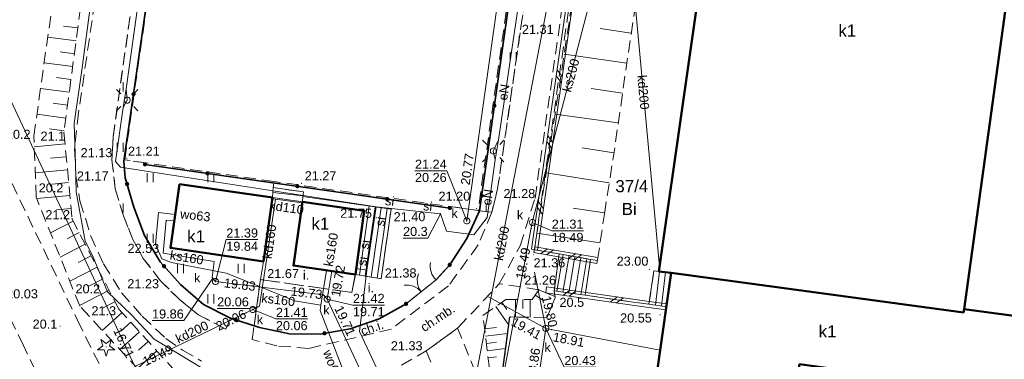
# Model space of a CAD drawing. Extents: x 7395144 to 7395446, y 6007497 to 6007827.
# Tile 37 of 62: x 7395244 to 7395326, y 6007660 to 6007688. Entities that reach past the tile are written whole.
import ezdxf
from ezdxf.enums import TextEntityAlignment as Align

# ---------------------------------------------------------------- set-up
doc = ezdxf.new("R2010")
doc.units = 0
doc.header["$PDSIZE"] = 0.75
for name, pattern in [('PRZER1-1', [2, 1, -1]), ('PRZER2-1', [3, 2, -1]), ('PRZER3-1', [4, 3, -1])]:
    doc.linetypes.add(name, pattern=pattern)
doc.layers.get('0').update_dxf_attribs({"linetype": 'CONTINUOUS', "lineweight": 13})
for name, color, linetype, lineweight in [('GESBZO', 7, 'CONTINUOUS', 50), ('GESBZO_O', 7, 'CONTINUOUS', 50), ('GESDZI_O', 7, 'CONTINUOUS', 18), ('GESSCH', 7, 'CONTINUOUS', 18), ('GSLDSO', 7, 'CONTINUOUS', 18), ('GSLKBR', 7, 'CONTINUOUS', 18), ('GSLKFU', 7, 'CONTINUOUS', 18), ('GSLKOG', 7, 'CONTINUOUS', 35), ('GSLKRW', 7, 'CONTINUOUS', 25), ('GSPWPN', 7, 'CONTINUOUS', 13), ('GSPWPN_O', 7, 'CONTINUOUS', 13), ('GSPWPS', 7, 'CONTINUOUS', 13), ('GSPWPS_O', 7, 'CONTINUOUS', 13), ('GSSKOA', 7, 'PRZER3-1', 18), ('GSSKOD', 7, 'PRZER2-1', 18), ('GSSKOD_O', 7, 'PRZER2-1', 18), ('GSSOTW', 7, 'PRZER3-1', 18), ('GSSOTW_O', 7, 'PRZER3-1', 18), ('GSSSCK', 7, 'CONTINUOUS', 18), ('GSSSIN', 7, 'PRZER2-1', 18), ('GSSSPS', 7, 'PRZER2-1', 18), ('GSSUTR', 7, 'PRZER2-1', 18), ('GSSZSN', 7, 'PRZER2-1', 18), ('GULSPR', 7, 'CONTINUOUS', 18), ('GULSPR_O', 7, 'CONTINUOUS', 18), ('GUPELA', 7, 'CONTINUOUS', 18), ('GUPPRZ', 7, 'CONTINUOUS', 18), ('GUPPRZ_O', 7, 'CONTINUOUS', 18)]:
    doc.layers.add(name, color=color, linetype=linetype, lineweight=lineweight)
for name, color, linetype, lineweight, true_color in [('GESUZY_O', 7, 'PRZER1-1', 18, 0x008000), ('GSPRDI', 7, 'CONTINUOUS', 18, 0x008000), ('GULEPR', 1, 'CONTINUOUS', 18, 0xff0000), ('GULEPR_O', 1, 'CONTINUOUS', 18, 0xff0000), ('GULKPR', 7, 'CONTINUOUS', 18, 0x803300), ('GULKPR_O', 7, 'CONTINUOUS', 18, 0x803300), ('GULWPR', 5, 'CONTINUOUS', 18, 0x0000ff), ('GULWPR_O', 5, 'CONTINUOUS', 18, 0x0000ff), ('GUPKSD', 7, 'CONTINUOUS', 18, 0x803300), ('GUPKSD_O', 7, 'CONTINUOUS', 18, 0x803300)]:
    doc.layers.add(name, color=color, linetype=linetype, lineweight=lineweight, true_color=true_color)
doc.styles.add('GEO-INFO', font='arial.ttf')
pattern_1 = [(90, (7390000, 6000000), (-2.5, 2.5), [0.75, -4.25]), (90, (7390000.5, 6000000), (-2.5, 2.5), [0.75, -4.25])]

# ---------------------------------------------------------------- blocks, each defined once
blk = doc.blocks.new('KOLO')
blk.add_hatch(color=0).paths.add_polyline_path([(-0.5, 0), (-0.482963, -0.12941), (-0.433013, -0.25), (-0.353553, -0.353553), (-0.25, -0.433013), (-0.12941, -0.482963), (0, -0.5), (0.12941, -0.482963), (0.25, -0.433013), (0.353553, -0.353553), (0.433013, -0.25), (0.482963, -0.12941), (0.5, 0), (0.482963, 0.12941), (0.433013, 0.25), (0.353553, 0.353553), (0.25, 0.433013), (0.12941, 0.482963), (0, 0.5), (-0.12941, 0.482963), (-0.25, 0.433013), (-0.353553, 0.353553), (-0.433013, 0.25), (-0.482963, 0.12941)])
blk = doc.blocks.new('SPDIP')
blk.add_hatch(color=0).paths.add_polyline_path([(0, -0.09), (0.027812, -0.085595), (0.052901, -0.072812), (0.072812, -0.052901), (0.085595, -0.027812), (0.09, 0), (0.085595, 0.027812), (0.072812, 0.052901), (0.052901, 0.072812), (0.027812, 0.085595), (0, 0.09), (-0.027812, 0.085595), (-0.052901, 0.072812), (-0.072812, 0.052901), (-0.085595, 0.027812), (-0.09, 0), (-0.085595, -0.027812), (-0.072812, -0.052901), (-0.052901, -0.072812), (-0.027812, -0.085595)])
at = {"color": 0}
blk.add_lwpolyline([(0.544942, 0.177062), (1.426676, -0.463555), (0.336792, -0.463555), (0, -1.500096), (-0.336792, -0.463555), (-1.426676, -0.463555), (-0.544942, 0.177062), (-0.881734, 1.213603), (0, 0.572986), (0.881734, 1.213603)], close=True, dxfattribs=at)
blk = doc.blocks.new('SUEO')
blk.add_hatch(color=0).paths.add_polyline_path([(-0.002174, 0.089974), (0.023762, 0.086807), (0.042561, 0.0793), (0.060131, 0.066965), (0.076266, 0.047786), (0.086234, 0.025762), (0.089972, 0.002226), (0.088646, -0.015553), (0.081114, -0.038994), (0.066834, -0.060276), (0.049699, -0.075033), (0.027576, -0.085671), (0.004027, -0.08991), (-0.019639, -0.087831), (-0.040932, -0.080154), (-0.059082, -0.067892), (-0.073734, -0.051607), (-0.08374, -0.032979), (-0.089221, -0.011817), (-0.089063, 0.012951), (-0.082571, 0.035806), (-0.069528, 0.057148), (-0.048957, 0.075519), (-0.026898, 0.085887)])
at = {"color": 0}
for points in [[(-1.767767, 1.767767), (-1.06066, 1.06066)], [(1.767767, 1.767767), (1.06066, 1.06066)], [(-1.767767, -1.767767), (-1.06066, -1.06066)], [(1.767767, -1.767767), (1.06066, -1.06066)]]:
    blk.add_lwpolyline(points, dxfattribs=at)
blk = doc.blocks.new('POINT')
at = {"color": 0}
blk.add_point((0, 0), dxfattribs=at)
blk = doc.blocks.new('OKRAG_PELNY')
at = {"color": 0}
blk.add_lwpolyline([(0, 0.5), (0.12941, 0.482963), (0.25, 0.433013), (0.353553, 0.353553), (0.433013, 0.25), (0.482963, 0.12941), (0.5, 0), (0.482963, -0.12941), (0.433013, -0.25), (0.353553, -0.353553), (0.25, -0.433013), (0.12941, -0.482963), (0, -0.5), (-0.12941, -0.482963), (-0.25, -0.433013), (-0.353553, -0.353553), (-0.433013, -0.25), (-0.482963, -0.12941), (-0.5, 0), (-0.482963, 0.12941), (-0.433013, 0.25), (-0.353553, 0.353553), (-0.25, 0.433013), (-0.12941, 0.482963)], close=True, dxfattribs=at)
blk = doc.blocks.new('ODTN_1')
at = {"color": 0}
for points in [[(-1, -0.5), (0, 0.5)], [(0, -0.5), (1, 0.5)]]:
    blk.add_lwpolyline(points, dxfattribs=at)
blk = doc.blocks.new('PION_C')
at = {"color": 0}
blk.add_lwpolyline([(0, 0.5), (0, -0.5)], dxfattribs=at)
blk = doc.blocks.new('SLBRA')
at = {"color": 0}
for points in [[(1.732051, 1), (1.414214, 0.585786), (1, 0.267949), (0.517638, 0.068148), (0, 0)], [(0, 0), (0.517638, -0.068148), (1, -0.267949), (1.414214, -0.585786), (1.732051, -1)]]:
    blk.add_lwpolyline(points, dxfattribs=at)
blk = doc.blocks.new('KTOK04')
at = {"color": 0}
blk.add_lwpolyline([(0, 0), (-0.01711, -0.261052), (-0.068148, -0.517638), (-0.152241, -0.765367), (-0.267949, -1), (-0.413293, -1.217523), (-0.585786, -1.414214), (-0.782477, -1.586707), (-1, -1.732051)], dxfattribs=at)

msp = doc.modelspace()

# ---------------------------------------------------------------- hatches: boundary and pattern name
at = {"layer": 'GSSUTR', "linetype": 'Continuous', "lineweight": 18}
h = msp.add_hatch(dxfattribs=at)
h.set_pattern_fill('PTTU04', scale=0.5, style=0)
h.set_pattern_definition(pattern_1)
h.paths.add_polyline_path([(7395295.395, 6007759.483), (7395294.943, 6007761.592), (7395294.013, 6007763.758), (7395292.861, 6007765.696), (7395290.759, 6007768.209), (7395288.593, 6007769.944), (7395285.873, 6007771.44), (7395282.883, 6007772.42), (7395282.584, 6007772.457), (7395279.848, 6007772.771), (7395277.063, 6007772.588), (7395274.329, 6007771.901), (7395271.984, 6007770.801), (7395269.522, 6007769.077), (7395267.984, 6007767.551), (7395266.562, 6007765.778), (7395265.344, 6007763.904), (7395264.259, 6007761.19), (7395264.033, 6007760.021), (7395262.173, 6007747.475), (7395261.772, 6007744.973), (7395259.026, 6007725.967), (7395258.432, 6007721.823), (7395258.017, 6007719.443), (7395255.78, 6007703.933), (7395253.995, 6007691.653), (7395252.173, 6007678.714), (7395252.086, 6007676.826), (7395252.363, 6007674.457), (7395253.028, 6007672.215), (7395253.82, 6007670.278), (7395254.674, 6007668.717), (7395256.092, 6007666.874), (7395257.678, 6007665.322), (7395259.18, 6007664.09), (7395261.49, 6007662.88), (7395261.88, 6007663.79), (7395263.835, 6007663.155), (7395264.35, 6007666.97), (7395264.6, 6007668.47), (7395256.91, 6007669.58), (7395257.68, 6007674.85), (7395265.36, 6007673.74), (7395265.37, 6007674.19), (7395265.41, 6007674.56), (7395265.457, 6007674.955), (7395254.81, 6007676.48), (7395254.828, 6007676.605), (7395253.14, 6007676.85), (7395261.63, 6007736.28), (7395283.549, 6007733.182), (7395283.759, 6007734.587), (7395267.02, 6007737), (7395271.62, 6007768.89), (7395290.58, 6007766.12), (7395287.556, 6007745.821), (7395286.05, 6007734.09), (7395292.41, 6007733.25), (7395292.875, 6007736.502), (7395292.95, 6007737.01), (7395293.836, 6007743.044), (7395295.57, 6007755.126), (7395295.625, 6007756.826)], flags=0)
h = msp.add_hatch(dxfattribs=at)
h.set_pattern_fill('PTTU04', scale=0.5, style=0)
h.set_pattern_definition(pattern_1)
h.paths.add_polyline_path([(7395290.9, 6007732.19), (7395282.461, 6007672.654), (7395283.48, 6007672.52), (7395283.96, 6007674.47), (7395287.922, 6007701.924), (7395287.94, 6007702.05), (7395289.756, 6007714.757), (7395290.493, 6007719.653), (7395290.691, 6007721.215), (7395292.2, 6007731.99)], flags=0)

# ---------------------------------------------------------------- linework, layer by layer
at = {"layer": 'GESBZO', "color": 7, "linetype": 'Continuous', "lineweight": 50, "elevation": 10.18}
for points in [[(7395303.48, 6007710.93), (7395325.48, 6007707.72), (7395325.75, 6007709.18), (7395328.43, 6007708.79), (7395328.16, 6007707.33), (7395328.42, 6007707.3), (7395328.37, 6007706.92), (7395322.52, 6007664.53), (7395322.46, 6007664.25), (7395298.31, 6007667.51), (7395297.29, 6007667.64)], [(7395322.52, 6007664.53), (7395328.37, 6007706.92), (7395334.41, 6007706.04), (7395330.2, 6007676.46), (7395330.62, 6007676.39), (7395330.46, 6007675.21), (7395328.46, 6007663.73)], [(7395257.68, 6007674.85), (7395265.36, 6007673.74), (7395264.6, 6007668.47), (7395256.91, 6007669.58)], [(7395267.83, 6007673.39), (7395272.94, 6007672.65), (7395272.2, 6007667.38), (7395267.08, 6007668.12)], [(7395298.31, 6007667.51), (7395322.46, 6007664.25), (7395322.52, 6007664.53), (7395328.46, 6007663.73), (7395327.55, 6007657.41), (7395308.92, 6007659.98), (7395305.44, 6007635.49), (7395317.07, 6007633.89), (7395316.69, 6007631.2), (7395323.62, 6007630.19), (7395323.31, 6007626.93), (7395295.11, 6007631.22), (7395295.14, 6007631.45), (7395296.64, 6007631.23), (7395297.49, 6007637.12), (7395294, 6007637.36)]]:
    msp.add_lwpolyline(points, close=True, dxfattribs=at)
at = {"layer": 'GESSCH', "color": 7, "linetype": 'Continuous', "lineweight": 18, "elevation": 10.18}
for points in [[(7395272.262, 6007667.82), (7395272.878, 6007672.21), (7395272.94, 6007672.65), (7395267.83, 6007673.39), (7395267.86, 6007673.83), (7395275.16, 6007672.79), (7395274.33, 6007667.04), (7395273.86, 6007667.11), (7395272.2, 6007667.38)], [(7395298.31, 6007667.51), (7395297.29, 6007667.64), (7395296.88, 6007667.69), (7395296.462, 6007664.921), (7395297.91, 6007664.715)]]:
    msp.add_lwpolyline(points, close=True, dxfattribs=at)
at = {"layer": 'GESSCH', "color": 7, "linetype": 'Continuous', "lineweight": 18, "elevation": 10.18, "flags": 128}
for points in [[(7395273.333, 6007673.05), (7395272.53, 6007667.326)], [(7395273.828, 6007672.98), (7395273.023, 6007667.246)], [(7395274.323, 6007672.909), (7395273.517, 6007667.166)], [(7395274.818, 6007672.839), (7395274.011, 6007667.088)], [(7395297.347, 6007667.633), (7395296.996, 6007664.845)], [(7395297.843, 6007667.57), (7395297.491, 6007664.775)]]:
    msp.add_lwpolyline(points, dxfattribs=at)
at = {"layer": 'GSLDSO', "color": 7, "linetype": 'Continuous', "lineweight": 18, "elevation": 10.18}
for points in [[(7395293.176, 6007714.465), (7395286.754, 6007669.469)], [(7395293.67, 6007714.395), (7395287.249, 6007669.398)], [(7395292.254, 6007668.784), (7395287.044, 6007669.68)], [(7395292.169, 6007668.291), (7395286.959, 6007669.187)], [(7395288.001, 6007666.372), (7395296.497, 6007665.168), (7395297.946, 6007664.963)], [(7395287.93, 6007665.877), (7395296.427, 6007664.673), (7395297.875, 6007664.468)]]:
    msp.add_lwpolyline(points, dxfattribs=at)
at = {"layer": 'GSLKBR', "color": 7, "linetype": 'Continuous', "lineweight": 18, "elevation": 10.18}
msp.add_lwpolyline([(7395278.88, 6007666.95), (7395276.39, 6007664.96)], dxfattribs=at)
at = {"layer": 'GSLKFU', "color": 7, "linetype": 'Continuous', "lineweight": 18, "elevation": 10.18}
msp.add_lwpolyline([(7395280, 6007668.18), (7395278.88, 6007666.95)], dxfattribs=at)
at = {"layer": 'GSLKOG', "color": 7, "linetype": 'Continuous', "lineweight": 35, "elevation": 10.18}
for points in [[(7395266.76, 6007735.63), (7395261.63, 6007736.28), (7395253.07, 6007676.73), (7395253.19, 6007675.36), (7395253.88, 6007672.95), (7395254.78, 6007670.6), (7395256.07, 6007668.43), (7395257.75, 6007666.56), (7395259.65, 6007664.91), (7395261.88, 6007663.79), (7395264.28, 6007663.01), (7395266.75, 6007662.49), (7395269.28, 6007662.47), (7395271.76, 6007662.89), (7395274.16, 6007663.71), (7395276.39, 6007664.96)], [(7395280, 6007668.18), (7395281.41, 6007670.36), (7395282.461, 6007672.654), (7395290.54, 6007729.66), (7395290.9, 6007732.19)], [(7395254.81, 6007676.48), (7395280.01, 6007672.87)]]:
    msp.add_lwpolyline(points, dxfattribs=at)
at = {"layer": 'GSLKRW', "color": 7, "linetype": 'Continuous', "lineweight": 25, "elevation": 10.18}
msp.add_lwpolyline([(7395283.82, 6007655.16), (7395284.96, 6007663.88)], dxfattribs=at)
at = {"layer": 'GSSKOA', "color": 7, "linetype": 'PRZER3-1', "lineweight": 18, "ltscale": 0.5, "elevation": 10.18}
msp.add_lwpolyline([(7395278.93, 6007605.14), (7395281.94, 6007626.21), (7395284.52, 6007644.59), (7395283, 6007649.16), (7395283.82, 6007655.16), (7395284.96, 6007663.88), (7395288.03, 6007663.82), (7395288.73, 6007665.54), (7395288.685, 6007665.559), (7395288.637, 6007666.029), (7395291.188, 6007665.668), (7395296.462, 6007664.921), (7395297.91, 6007664.715), (7395295.448, 6007647.486), (7395288.56, 6007643.758), (7395287.725, 6007637.634), (7395286.723, 6007630.581), (7395285.57, 6007621.732), (7395284.943, 6007614.987)], dxfattribs=at)
at = {"layer": 'GSSKOD', "color": 7, "linetype": 'PRZER2-1', "lineweight": 18, "ltscale": 0.5, "elevation": 10.18}
for points in [[(7395276.007, 6007659.89), (7395278.06, 6007661.07), (7395280.65, 6007662.96), (7395280.71, 6007663.01), (7395284.1, 6007666.62), (7395285.82, 6007669.74), (7395287.05, 6007673.69), (7395290.84, 6007700.36), (7395294.384, 6007724.883), (7395294.64, 6007726.932), (7395298.55, 6007754.507)], [(7395258.77, 6007745.68), (7395255.68, 6007724.69), (7395255.46, 6007723.19), (7395255.055, 6007720.551), (7395250.871, 6007691.329), (7395249.323, 6007680.758), (7395249, 6007677.8), (7395249.1, 6007675.55), (7395249.442, 6007673.459), (7395250.323, 6007670.605), (7395251.373, 6007668.272), (7395252.881, 6007665.883), (7395254.594, 6007663.933), (7395256.55, 6007662.1), (7395257.92, 6007661.15), (7395259.486, 6007660.237)], [(7395295.82, 6007692.631), (7395294.694, 6007685.256), (7395293.64, 6007677.825), (7395292.814, 6007672.565), (7395292.212, 6007668.537), (7395291.647, 6007668.634), (7395291.188, 6007665.668), (7395296.462, 6007664.921), (7395296.88, 6007667.69), (7395297.29, 6007667.64), (7395303.48, 6007710.93)], [(7395287.922, 6007701.924), (7395283.96, 6007674.47), (7395283.48, 6007672.52), (7395282.36, 6007669.83), (7395279.91, 6007666.46), (7395275.18, 6007662.87), (7395268.35, 6007661.28), (7395265.71, 6007661.49), (7395263.68, 6007662.01), (7395263.835, 6007663.155), (7395261.88, 6007663.79), (7395261.49, 6007662.88), (7395259.18, 6007664.09), (7395257.678, 6007665.322), (7395256.092, 6007666.874), (7395254.674, 6007668.717), (7395253.82, 6007670.278), (7395253.028, 6007672.215), (7395252.363, 6007674.457), (7395252.086, 6007676.826), (7395252.173, 6007678.714), (7395253.995, 6007691.653)]]:
    msp.add_lwpolyline(points, dxfattribs=at)
for points in [[(7395300.148, 6007725.783), (7395299.807, 6007723.939), (7395295.665, 6007724.548), (7395294.982, 6007724.649), (7395294.123, 6007719.046), (7395294.658, 6007718.973), (7395295.239, 6007718.893), (7395294.52, 6007714.25), (7395293.423, 6007714.43), (7395287.002, 6007669.434), (7395289.054, 6007669.081), (7395288.637, 6007666.029), (7395288.685, 6007665.559), (7395287.36, 6007666.13), (7395284.1, 6007666.62), (7395285.82, 6007669.74), (7395287.05, 6007673.69), (7395290.84, 6007700.36), (7395294.384, 6007724.883), (7395294.64, 6007726.932)], [(7395283.48, 6007672.52), (7395282.36, 6007669.83), (7395279.91, 6007666.46), (7395275.18, 6007662.87), (7395268.35, 6007661.28), (7395265.71, 6007661.49), (7395263.68, 6007662.01), (7395263.835, 6007663.155), (7395264.28, 6007663.01), (7395266.75, 6007662.49), (7395269.28, 6007662.47), (7395271.76, 6007662.89), (7395274.16, 6007663.71), (7395276.39, 6007664.96), (7395278.88, 6007666.95), (7395280, 6007668.18), (7395281.41, 6007670.36), (7395282.461, 6007672.654)], [(7395283, 6007649.16), (7395283.82, 6007655.16), (7395280.65, 6007662.96), (7395278.06, 6007661.07)]]:
    msp.add_lwpolyline(points, close=True, dxfattribs=at)
at = {"layer": 'GSSOTW', "color": 7, "linetype": 'PRZER3-1', "lineweight": 18, "ltscale": 0.5, "elevation": 10.18}
for points in [[(7395282.461, 6007672.654), (7395281.41, 6007670.36), (7395280, 6007668.18), (7395278.88, 6007666.95), (7395276.39, 6007664.96), (7395274.16, 6007663.71), (7395271.76, 6007662.89), (7395269.28, 6007662.47), (7395266.75, 6007662.49), (7395264.28, 6007663.01), (7395263.835, 6007663.155), (7395264.35, 6007666.97), (7395271.9, 6007665.9), (7395272.2, 6007667.38), (7395273.86, 6007667.11), (7395274.33, 6007667.04), (7395275.16, 6007672.79), (7395267.86, 6007673.83), (7395267.91, 6007674.2), (7395265.41, 6007674.56), (7395265.457, 6007674.955), (7395280.01, 6007672.87), (7395280.028, 6007672.998), (7395282.34, 6007672.67)], [(7395264.35, 6007666.97), (7395264.6, 6007668.47), (7395265.36, 6007673.74), (7395267.83, 6007673.39), (7395267.08, 6007668.12), (7395272.2, 6007667.38), (7395271.9, 6007665.9)]]:
    msp.add_lwpolyline(points, close=True, dxfattribs=at)
at = {"layer": 'GSSSCK', "color": 7, "linetype": 'Continuous', "lineweight": 18, "elevation": 10.18}
for points in [[(7395265.36, 6007673.74), (7395265.37, 6007674.19), (7395265.41, 6007674.56), (7395267.91, 6007674.2), (7395267.86, 6007673.83), (7395267.83, 6007673.39)], [(7395291.647, 6007668.634), (7395291.188, 6007665.668), (7395288.637, 6007666.029), (7395289.054, 6007669.081)]]:
    msp.add_lwpolyline(points, close=True, dxfattribs=at)
at = {"layer": 'GSSSCK', "color": 7, "linetype": 'Continuous', "lineweight": 18, "elevation": 10.18, "flags": 128}
for points in [[(7395265.369, 6007674.155), (7395267.866, 6007673.877)], [(7395288.844, 6007666), (7395289.365, 6007669.027)], [(7395289.339, 6007665.93), (7395289.858, 6007668.942)], [(7395289.835, 6007665.86), (7395290.35, 6007668.858)], [(7395290.33, 6007665.789), (7395290.843, 6007668.773)], [(7395290.825, 6007665.719), (7395291.336, 6007668.688)]]:
    msp.add_lwpolyline(points, dxfattribs=at)
at = {"layer": 'GSSSIN', "color": 7, "linetype": 'PRZER2-1', "lineweight": 18, "ltscale": 0.5, "elevation": 10.1}
msp.add_lwpolyline([(7395246.403, 6007658.107), (7395244.763, 6007661.533), (7395230.595, 6007690.93), (7395221.933, 6007709.068), (7395213.748, 6007725.917), (7395218.256, 6007728.047), (7395226.583, 6007710.889), (7395235.422, 6007692.501), (7395249.237, 6007663.605), (7395252.457, 6007657.127)], close=True, dxfattribs=at)
at = {"layer": 'GSSSPS', "color": 7, "linetype": 'PRZER2-1', "lineweight": 18, "ltscale": 0.5, "elevation": 10.1}
msp.add_lwpolyline([(7395261.63, 6007736.28), (7395283.549, 6007733.182), (7395285.629, 6007732.888), (7395290.78, 6007732.16), (7395282.34, 6007672.67), (7395265.47, 6007675.06), (7395253.14, 6007676.85)], close=True, dxfattribs=at)
at = {"layer": 'GSSUTR', "color": 7, "linetype": 'PRZER2-1', "lineweight": 18, "ltscale": 0.5, "elevation": 10.1}
msp.add_lwpolyline([(7395253.995, 6007691.653), (7395252.173, 6007678.714), (7395252.086, 6007676.826), (7395252.363, 6007674.457), (7395253.028, 6007672.215), (7395253.82, 6007670.278), (7395254.674, 6007668.717), (7395256.092, 6007666.874), (7395257.678, 6007665.322), (7395259.18, 6007664.09), (7395261.49, 6007662.88), (7395261.88, 6007663.79), (7395263.835, 6007663.155), (7395264.35, 6007666.97), (7395264.6, 6007668.47), (7395256.91, 6007669.58), (7395257.68, 6007674.85), (7395265.36, 6007673.74), (7395265.37, 6007674.19), (7395265.41, 6007674.56), (7395265.457, 6007674.955), (7395254.81, 6007676.48), (7395254.828, 6007676.605), (7395253.14, 6007676.85), (7395261.63, 6007736.28)], dxfattribs=at)
msp.add_lwpolyline([(7395290.9, 6007732.19), (7395282.461, 6007672.654), (7395283.48, 6007672.52), (7395283.96, 6007674.47), (7395287.922, 6007701.924), (7395287.94, 6007702.05), (7395289.756, 6007714.757), (7395290.493, 6007719.653), (7395290.691, 6007721.215), (7395292.2, 6007731.99)], close=True, dxfattribs=at)
at = {"layer": 'GSSZSN', "color": 7, "linetype": 'PRZER2-1', "lineweight": 18, "ltscale": 0.5, "elevation": 10.06}
for points in [[(7395279.72, 6007654.04), (7395270.56, 6007654.44), (7395257.33, 6007656.2), (7395249.42, 6007664.79), (7395245.82, 6007673.78), (7395245.63, 6007678.81), (7395249.03, 6007703), (7395256.59, 6007745.94), (7395258.33, 6007745.64)], [(7395258.33, 6007745.64), (7395251.25, 6007702.81), (7395248.12, 6007679.12), (7395248.78, 6007672), (7395252.63, 6007664.56), (7395258.89, 6007657.66), (7395266.56, 6007656.22), (7395277.29, 6007657.6), (7395279.72, 6007654.04)], [(7395292.212, 6007668.537), (7395291.647, 6007668.634), (7395289.054, 6007669.081), (7395287.002, 6007669.434), (7395291.325, 6007697.854), (7395293.423, 6007714.43), (7395294.52, 6007714.25), (7395298.878, 6007713.534)], [(7395298.878, 6007713.534), (7395298.77, 6007712.3), (7395297.56, 6007712.49), (7395297.39, 6007711.35), (7395298.6, 6007711.19), (7395298.369, 6007709.803), (7395297.324, 6007702.855), (7395295.82, 6007692.631), (7395294.694, 6007685.256), (7395293.64, 6007677.825), (7395292.814, 6007672.565), (7395292.212, 6007668.537)], [(7395283.82, 6007655.16), (7395282.75, 6007664.01), (7395284.65, 6007665.32), (7395286.81, 6007665.31), (7395287.36, 6007666.13)], [(7395287.36, 6007666.13), (7395288.685, 6007665.559), (7395288.73, 6007665.54), (7395288.03, 6007663.82), (7395284.96, 6007663.88), (7395283.82, 6007655.16)]]:
    msp.add_lwpolyline(points, dxfattribs=at)
at = {"layer": 'GSSZSN', "color": 7, "linetype": 'Continuous', "lineweight": 18, "elevation": 10.06, "flags": 128}
for points in [[(7395249.259, 6007687.739), (7395248.093, 6007687.893)], [(7395295.008, 6007687.315), (7395292.425, 6007687.709)], [(7395249.118, 6007686.676), (7395246.779, 6007686.985)], [(7395248.978, 6007685.614), (7395247.804, 6007685.769)], [(7395248.838, 6007684.551), (7395246.481, 6007684.863)], [(7395294.635, 6007684.843), (7395289.458, 6007685.578)], [(7395248.697, 6007683.489), (7395247.514, 6007683.645)], [(7395248.557, 6007682.426), (7395246.182, 6007682.74)], [(7395294.285, 6007682.369), (7395291.683, 6007682.738)], [(7395248.416, 6007681.364), (7395247.225, 6007681.521)], [(7395248.276, 6007680.301), (7395245.884, 6007680.618)], [(7395293.934, 6007679.895), (7395288.706, 6007680.636)], [(7395248.136, 6007679.239), (7395246.935, 6007679.398)], [(7395248.208, 6007678.172), (7395245.663, 6007677.937)], [(7395293.577, 6007677.422), (7395290.959, 6007677.833)], [(7395248.307, 6007677.105), (7395247.005, 6007676.985)], [(7395248.406, 6007676.038), (7395245.744, 6007675.792)], [(7395293.189, 6007674.953), (7395287.966, 6007675.773)], [(7395248.505, 6007674.971), (7395247.145, 6007674.845)], [(7395248.603, 6007673.904), (7395245.872, 6007673.651)], [(7395248.702, 6007672.837), (7395247.495, 6007672.725)], [(7395292.802, 6007672.484), (7395290.193, 6007672.874)], [(7395248.886, 6007671.795), (7395247.005, 6007670.821)], [(7395249.379, 6007670.843), (7395248.392, 6007670.332)], [(7395292.432, 6007670.012), (7395287.209, 6007670.794)], [(7395249.871, 6007669.891), (7395247.805, 6007668.822)], [(7395250.364, 6007668.939), (7395249.285, 6007668.381)], [(7395250.856, 6007667.988), (7395248.606, 6007666.823)], [(7395251.349, 6007667.036), (7395250.177, 6007666.43)], [(7395251.841, 6007666.084), (7395249.406, 6007664.824)], [(7395285.45, 6007665.316), (7395285.444, 6007663.871)], [(7395286.055, 6007665.313), (7395286.052, 6007664.586)], [(7395286.66, 6007665.311), (7395286.653, 6007663.847)], [(7395287.063, 6007665.688), (7395287.741, 6007665.233)], [(7395252.334, 6007665.132), (7395251.24, 6007664.566)], [(7395283.815, 6007664.745), (7395284.873, 6007663.211)], [(7395284.313, 6007665.088), (7395284.731, 6007664.482)], [(7395252.917, 6007664.243), (7395251.286, 6007662.764)], [(7395253.637, 6007663.45), (7395252.825, 6007662.713)], [(7395282.885, 6007662.893), (7395283.874, 6007663.013)], [(7395254.357, 6007662.656), (7395252.738, 6007661.187)], [(7395282.958, 6007662.293), (7395284.781, 6007662.513)], [(7395255.077, 6007661.862), (7395254.271, 6007661.13)], [(7395283.03, 6007661.693), (7395283.865, 6007661.794)], [(7395283.103, 6007661.092), (7395284.62, 6007661.276)], [(7395255.797, 6007661.069), (7395254.19, 6007659.61)], [(7395283.175, 6007660.492), (7395283.857, 6007660.574)]]:
    msp.add_lwpolyline(points, dxfattribs=at)
at = {"layer": 'GULEPR', "color": 1, "linetype": 'Continuous', "lineweight": 18, "true_color": 0xff0000, "elevation": 10.14}
for points in [[(7395259.808, 6007659.487), (7395255.565, 6007662.044), (7395253.706, 6007664.043), (7395251.714, 6007665.949), (7395250.478, 6007668.953), (7395249.865, 6007670.137), (7395249.13, 6007674.203), (7395249.071, 6007676.497), (7395248.952, 6007679.864), (7395249.586, 6007684.252), (7395250.257, 6007689.224), (7395250.478, 6007690.712), (7395249.517, 6007692.527), (7395250.15, 6007693.175), (7395250.887, 6007694.376), (7395251.834, 6007702.103), (7395252.83, 6007711.432), (7395253.426, 6007716.026), (7395253.884, 6007722.531)], [(7395256.49, 6007705.7), (7395253.25, 6007682.71), (7395253.35, 6007681.78)], [(7395284.02, 6007678.51), (7395285.69, 6007689.68), (7395287.33, 6007701.38)], [(7395283.75, 6007676.84), (7395283.6, 6007677.58), (7395284.02, 6007678.51)], [(7395283.75, 6007676.84), (7395284.02, 6007678.51)], [(7395273.16, 6007667.74), (7395273.92, 6007672.98), (7395279.23, 6007672.4), (7395279.72, 6007670.95), (7395282, 6007670.65), (7395283.09, 6007672.09), (7395283.75, 6007676.84)], [(7395272.27, 6007667.88), (7395273.16, 6007667.74)], [(7395273.16, 6007667.74), (7395272.27, 6007667.88)], [(7395294.502, 6007640.87), (7395294.4, 6007640.88), (7395281.61, 6007643.39), (7395272.53, 6007662.69), (7395273.16, 6007667.74)]]:
    msp.add_lwpolyline(points, dxfattribs=at)
at = {"layer": 'GULKPR', "color": 36, "linetype": 'Continuous', "lineweight": 18, "true_color": 0x803300, "elevation": 10.14}
for points in [[(7395281.41, 6007671.81), (7395290.42, 6007735.65)], [(7395247.507, 6007605.684), (7395282.438, 6007601.762), (7395281.12, 6007641.33), (7395286.824, 6007671.681), (7395299.593, 6007720.632), (7395339.186, 6007716.495), (7395335.352, 6007685.722)], [(7395190.529, 6007714.182), (7395222.92, 6007718.91), (7395236.508, 6007697.197), (7395253.98, 6007659.801), (7395262.34, 6007642.35)], [(7395294.484, 6007698.974), (7395297.348, 6007668.043)], [(7395262.34, 6007642.35), (7395280.32, 6007649.72), (7395280.48, 6007650.27), (7395289.8, 6007698.53)], [(7395265.59, 6007673.61), (7395264.87, 6007668.56), (7395264.27, 6007664.76), (7395263.72, 6007664.49)], [(7395265.346, 6007673.641), (7395265.59, 6007673.61)], [(7395265.59, 6007673.61), (7395267.816, 6007673.291)], [(7395257.236, 6007671.81), (7395256.57, 6007671.87), (7395256.33, 6007669.14), (7395260.52, 6007668.46), (7395260.37, 6007667.15), (7395260.64, 6007666.8), (7395269.57, 6007665.7), (7395269.87, 6007665.35)], [(7395269.87, 6007665.35), (7395270.27, 6007667.659)], [(7395287.943, 6007662.933), (7395286.998, 6007667.577)], [(7395281.12, 6007641.33), (7395269.87, 6007665.35)], [(7395287.943, 6007662.933), (7395283.198, 6007665.543)], [(7395263.72, 6007664.49), (7395253.98, 6007659.801)], [(7395283.982, 6007630.542), (7395285.688, 6007647.497), (7395287.943, 6007662.933)], [(7395287.943, 6007662.933), (7395297.398, 6007661.13)]]:
    msp.add_lwpolyline(points, dxfattribs=at)
at = {"layer": 'GULSPR', "color": 7, "linetype": 'Continuous', "lineweight": 18, "elevation": 10.14}
for points in [[(7395272.27, 6007667.88), (7395273.16, 6007667.74), (7395273.92, 6007672.98), (7395279.23, 6007672.4), (7395279.72, 6007670.95), (7395282, 6007670.65), (7395283.09, 6007672.09), (7395283.75, 6007676.84), (7395284.02, 6007678.51), (7395285.69, 6007689.68), (7395287.33, 6007701.38), (7395287.51, 6007703.22), (7395289.77, 6007718.72), (7395290.79, 6007726.25), (7395291.02, 6007727.9), (7395291.72, 6007732.52), (7395291.36, 6007732.97), (7395288.6, 6007733.39), (7395266.43, 6007736.23), (7395266.21, 6007736.57), (7395266.77, 6007740.97), (7395266.98, 6007743.12), (7395268.3, 6007752)], [(7395290.95, 6007748.98), (7395289.67, 6007739.51), (7395289.38, 6007738.01), (7395288.6, 6007733.39), (7395291.36, 6007732.97), (7395291.72, 6007732.52), (7395291.02, 6007727.9), (7395290.79, 6007726.25), (7395289.77, 6007718.72), (7395287.51, 6007703.22), (7395287.33, 6007701.38), (7395285.69, 6007689.68), (7395284.02, 6007678.51), (7395283.75, 6007676.84), (7395283.09, 6007672.09), (7395282, 6007670.65), (7395279.72, 6007670.95), (7395279.23, 6007672.4), (7395273.92, 6007672.98), (7395273.16, 6007667.74), (7395272.27, 6007667.88)], [(7395267.22, 6007742.07), (7395266.77, 6007740.97), (7395266.21, 6007736.57), (7395266.43, 6007736.23), (7395288.6, 6007733.39), (7395291.36, 6007732.97), (7395291.72, 6007732.52), (7395291.02, 6007727.9), (7395290.79, 6007726.25), (7395289.77, 6007718.72), (7395287.51, 6007703.22), (7395287.33, 6007701.38), (7395285.69, 6007689.68), (7395284.02, 6007678.51), (7395283.75, 6007676.84), (7395283.09, 6007672.09), (7395282, 6007670.65), (7395279.72, 6007670.95), (7395279.23, 6007672.4), (7395273.92, 6007672.98), (7395273.16, 6007667.74), (7395272.27, 6007667.88)], [(7395272.27, 6007667.88), (7395273.16, 6007667.74), (7395273.92, 6007672.98), (7395279.23, 6007672.4), (7395279.72, 6007670.95), (7395282, 6007670.65), (7395283.09, 6007672.09), (7395283.75, 6007676.84), (7395284.02, 6007678.51), (7395285.69, 6007689.68), (7395287.33, 6007701.38), (7395287.51, 6007703.22), (7395289.77, 6007718.72), (7395290.79, 6007726.25), (7395291.02, 6007727.9), (7395291.72, 6007732.52), (7395291.36, 6007732.97), (7395288.6, 6007733.39), (7395289.38, 6007738.01), (7395289.23, 6007738.45), (7395288.9, 6007738.67), (7395287.23, 6007739.1)], [(7395260.37, 6007731.28), (7395260.05, 6007730.56), (7395256.83, 6007707.56), (7395256.49, 6007705.7), (7395253.25, 6007682.71), (7395253.02, 6007681.18), (7395252.39, 6007676.71), (7395252.8, 6007676.24), (7395273.92, 6007672.98), (7395273.16, 6007667.74), (7395272.27, 6007667.88)], [(7395290.6, 6007727.1), (7395290.79, 6007726.25), (7395289.77, 6007718.72), (7395287.51, 6007703.22), (7395287.33, 6007701.38), (7395285.69, 6007689.68), (7395284.02, 6007678.51), (7395283.75, 6007676.84), (7395283.09, 6007672.09), (7395282, 6007670.65), (7395279.72, 6007670.95), (7395279.23, 6007672.4), (7395273.92, 6007672.98), (7395273.16, 6007667.74), (7395272.27, 6007667.88)], [(7395253.35, 6007681.78), (7395253.02, 6007681.18), (7395252.39, 6007676.71), (7395252.8, 6007676.24), (7395273.92, 6007672.98), (7395273.16, 6007667.74), (7395272.27, 6007667.88)], [(7395272.27, 6007667.88), (7395273.16, 6007667.74), (7395273.92, 6007672.98), (7395279.23, 6007672.4), (7395279.72, 6007670.95), (7395282, 6007670.65), (7395283.09, 6007672.09), (7395283.75, 6007676.84), (7395283.6, 6007677.58)], [(7395294.502, 6007640.87), (7395294.4, 6007640.88), (7395281.61, 6007643.39), (7395272.53, 6007662.69), (7395273.16, 6007667.74), (7395272.27, 6007667.88)]]:
    msp.add_lwpolyline(points, dxfattribs=at)
at = {"layer": 'GULWPR', "color": 5, "linetype": 'Continuous', "lineweight": 18, "true_color": 0x0000ff, "elevation": 10.14}
for points in [[(7395257.315, 6007672.351), (7395255.92, 6007672.51), (7395255.68, 6007669.9), (7395256.2, 6007668.67), (7395257, 6007668.37), (7395261.53, 6007667.5), (7395263.66, 6007666.65), (7395267.18, 6007665.22), (7395269.35, 6007664.84)], [(7395269.35, 6007664.84), (7395269.821, 6007667.724)], [(7395301.309, 6007623.946), (7395301.47, 6007625.03), (7395274.82, 6007629.22), (7395276.97, 6007644.98), (7395273.58, 6007653.24), (7395269.29, 6007664.4), (7395269.35, 6007664.84)]]:
    msp.add_lwpolyline(points, dxfattribs=at)
at = {"layer": 'GUPPRZ_O', "color": 36, "linetype": 'Continuous', "lineweight": 9, "true_color": 0x803300, "elevation": 10.8, "flags": 128}
for points in [[(7395277.128, 6007675.941), (7395279.748, 6007675.943), (7395281.41, 6007671.81)], [(7395277.128, 6007675.941), (7395279.748, 6007675.943)], [(7395291.053, 6007670.996), (7395288.432, 6007670.994), (7395286.824, 6007671.681)], [(7395264.153, 6007670.265), (7395261.532, 6007670.263), (7395260.64, 6007666.8)], [(7395261.532, 6007670.263), (7395264.153, 6007670.265)], [(7395288.432, 6007670.994), (7395291.053, 6007670.996)], [(7395255.398, 6007663.585), (7395258.019, 6007663.587), (7395260.426, 6007667.077)], [(7395274.619, 6007664.865), (7395271.998, 6007664.862), (7395269.87, 6007665.35)], [(7395260.779, 6007664.584), (7395263.4, 6007664.586), (7395264.153, 6007664.702)], [(7395271.998, 6007664.862), (7395274.619, 6007664.865)], [(7395268.255, 6007663.712), (7395265.635, 6007663.71), (7395263.72, 6007664.49)], [(7395265.635, 6007663.71), (7395268.255, 6007663.712)], [(7395292.091, 6007659.732), (7395289.471, 6007659.73), (7395287.943, 6007662.933)]]:
    msp.add_lwpolyline(points, dxfattribs=at)
at = {"layer": 'GUPPRZ_O', "color": 1, "linetype": 'Continuous', "lineweight": 9, "true_color": 0xff0000, "elevation": 10.8, "flags": 128}
msp.add_lwpolyline([(7395276.142, 6007670.394), (7395278.18, 6007670.396), (7395279.23, 6007672.4)], dxfattribs=at)

# ---------------------------------------------------------------- block references
at = {"layer": 'GSLDSO', "color": 7, "lineweight": 18, "xscale": 0.5, "yscale": 0.5}
for name, p, rotation in [('ODTN_1', (7395289.047, 6007683.765, 10.18), 261.8782456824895), ('ODTN_1', (7395288.27, 6007678.32, 10.18), 261.8782456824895), ('ODTN_1', (7395287.493, 6007672.875, 10.18), 261.8782456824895), ('PION_C', (7395287.002, 6007669.434, 10.18), 261.8782456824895), ('PION_C', (7395287.002, 6007669.434, 10.18), 170.236959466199), ('ODTN_1', (7395288.04, 6007669.255, 10.18), 170.236959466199), ('ODTN_1', (7395290.35, 6007668.858, 10.18), 170.2369594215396), ('PION_C', (7395292.212, 6007668.537, 10.18), 170.2369592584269), ('PION_C', (7395287.965, 6007666.124, 10.18), 351.9348469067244), ('ODTN_1', (7395289.913, 6007665.849, 10.18), 351.9348474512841), ('ODTN_1', (7395293.825, 6007665.294, 10.18), 351.9348474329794), ('PION_C', (7395297.91, 6007664.715, 10.18), 351.9347750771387)]:
    msp.add_blockref(name, p, dxfattribs=dict(at, rotation=rotation))
at = {"layer": 'GSLKBR', "color": 7, "lineweight": 18, "xscale": 0.75, "yscale": 0.75, "rotation": 128.6317358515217}
msp.add_blockref('SLBRA', (7395277.635, 6007665.955, 10.18), dxfattribs=at)
at = {"layer": 'GSLKFU', "color": 7, "lineweight": 18, "xscale": 0.75, "yscale": 0.75, "rotation": 227.6799739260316}
msp.add_blockref('KTOK04', (7395278.88, 6007666.95, 10.18), dxfattribs=at)
at = {"layer": 'GSLKOG', "color": 7, "lineweight": 35, "xscale": 0.35, "yscale": 0.35}
for p in [(7395253.867, 6007682.272, 10.18), (7395283.69, 6007681.323, 10.18), (7395254.81, 6007676.48, 10.18), (7395259.986, 6007675.739, 10.18), (7395253.335, 6007674.855, 10.18), (7395267.41, 6007674.675, 10.18), (7395274.834, 6007673.611, 10.18), (7395282.637, 6007673.897, 10.18), (7395280.01, 6007672.87, 10.18), (7395256.389, 6007668.075, 10.18), (7395280, 6007668.18, 10.18), (7395276.39, 6007664.96, 10.18), (7395262.31, 6007663.65, 10.18), (7395269.649, 6007662.532, 10.18)]:
    msp.add_blockref('KOLO', p, dxfattribs=at)
at = {"layer": 'GSPRDI', "color": 96, "lineweight": 18, "true_color": 0x008000, "xscale": 0.5, "yscale": 0.5}
msp.add_blockref('SPDIP', (7395251.61, 6007661.4, 10.12), dxfattribs=at)
at = {"layer": 'GSPWPN', "color": 7, "lineweight": 13, "xscale": 0.09, "yscale": 0.09}
for p in [(7395248.12, 6007679.12, 10.08), (7395245.63, 6007678.81, 10.08), (7395245.82, 6007673.78, 10.08), (7395248.78, 6007672, 10.08), (7395288.73, 6007665.54, 10.08), (7395249.42, 6007664.79, 10.08), (7395252.63, 6007664.56, 10.08), (7395247.8, 6007663.11, 10.08)]:
    msp.add_blockref('KOLO', p, dxfattribs=at)
at = {"layer": 'GSPWPS', "color": 7, "lineweight": 13, "xscale": 0.09, "yscale": 0.09}
for p in [(7395285.714, 6007687.016, 10.08), (7395252.086, 6007676.826, 10.08), (7395253.31, 6007676.98, 10.08), (7395249.1, 6007675.552, 10.08), (7395267.76, 6007674.91, 10.08), (7395287.05, 6007673.69, 10.08), (7395275.16, 6007672.79, 10.08), (7395282.21, 6007672.84, 10.08), (7395274.1, 6007672.09, 10.08), (7395256.91, 6007669.58, 10.08), (7395286.925, 6007669.018, 10.08), (7395296.508, 6007667.804, 10.08), (7395264.35, 6007666.97, 10.08), (7395274.33, 6007667.04, 10.08), (7395256.092, 6007666.874, 10.08), (7395287.36, 6007666.13, 10.08), (7395297.391, 6007664.055, 10.08), (7395278.06, 6007661.07, 10.08)]:
    msp.add_blockref('KOLO', p, dxfattribs=at)
at = {"layer": 'GUPELA', "color": 7, "lineweight": 18, "xscale": 0.5, "yscale": 0.5}
for name, p in [('SUEO', (7395253.35, 6007681.78, 10.15)), ('OKRAG_PELNY', (7395253.35, 6007681.78, 10.16)), ('SUEO', (7395283.6, 6007677.58, 10.15)), ('OKRAG_PELNY', (7395283.6, 6007677.58, 10.16))]:
    msp.add_blockref(name, p, dxfattribs=at)
at = {"layer": 'GUPKSD', "color": 36, "lineweight": 18, "true_color": 0x803300, "xscale": 0.5, "yscale": 0.5}
for p in [(7395281.41, 6007671.81, 10.16), (7395286.824, 6007671.681, 10.16), (7395260.64, 6007666.8, 10.16), (7395269.87, 6007665.35, 10.16), (7395263.72, 6007664.49, 10.16), (7395287.943, 6007662.933, 10.16)]:
    msp.add_blockref('OKRAG_PELNY', p, dxfattribs=at)
at = {"layer": 'GUPPRZ', "color": 1, "lineweight": 18, "true_color": 0xff0000}
msp.add_blockref('POINT', (7395279.23, 6007672.4, 10.16), dxfattribs=at)
at = {"layer": 'GUPPRZ', "color": 36, "lineweight": 18, "true_color": 0x803300}
for p in [(7395281.48, 6007672.3, 10.16), (7395281.41, 6007671.81, 10.16), (7395286.732, 6007671.191, 10.16), (7395286.824, 6007671.681, 10.16), (7395260.426, 6007667.077, 10.16), (7395260.64, 6007666.8, 10.16), (7395261.183, 6007666.733, 10.16), (7395269.595, 6007665.671, 10.16), (7395269.87, 6007665.35, 10.16), (7395269.957, 6007665.851, 10.16), (7395264.153, 6007664.702, 10.16), (7395270.106, 6007664.845, 10.16), (7395263.2, 6007664.24, 10.16), (7395263.72, 6007664.49, 10.16), (7395287.493, 6007663.18, 10.16), (7395287.848, 6007663.417, 10.16), (7395287.943, 6007662.933, 10.16), (7395287.873, 6007662.473, 10.16), (7395288.433, 6007662.84, 10.16)]:
    msp.add_blockref('POINT', p, dxfattribs=at)

# ---------------------------------------------------------------- texts
at = {"layer": 'GESBZO_O', "color": 7, "linetype": 'Continuous', "lineweight": 0, "style": 'GEO-INFO'}
for p in [(7395312.86, 6007687.554, 10.8), (7395311.23, 6007662.714, 10.8)]:
    msp.add_text('k1', height=1, dxfattribs=at).set_placement(p, align=Align.MIDDLE)
for p in [(7395269.308, 6007671.61, 10.8), (7395259.038, 6007670.566, 10.8)]:
    msp.add_text('k1', height=1, rotation=0.04562, dxfattribs=at).set_placement(p, align=Align.MIDDLE)
at = {"layer": 'GESDZI_O', "color": 7, "linetype": 'Continuous', "lineweight": 0, "style": 'GEO-INFO'}
msp.add_text('37/4', height=1, dxfattribs=at).set_placement((7395295.05, 6007674.696, 10.81), align=Align.MIDDLE)
at = {"layer": 'GESUZY_O', "color": 96, "linetype": 'Continuous', "lineweight": 0, "true_color": 0x008000, "style": 'GEO-INFO'}
msp.add_text('Bi', height=1, dxfattribs=at).set_placement((7395294.833, 6007672.82, 10.8), align=Align.MIDDLE)
at = {"layer": 'GSPWPN_O', "color": 7, "linetype": 'Continuous', "lineweight": 0, "style": 'GEO-INFO'}
for s, p in [('20.2', (7395243.32, 6007678.36, 10.8)), ('21.1', (7395246.18, 6007678.21, 10.8)), ('20.2', (7395246.032, 6007673.937, 10.8)), ('21.2', (7395246.583, 6007671.722, 10.8)), ('20.2', (7395249.068, 6007665.604, 10.8)), ('21.3', (7395250.388, 6007663.788, 10.8)), ('20.1', (7395245.528, 6007662.689, 10.8))]:
    msp.add_text(s, height=0.75, dxfattribs=at).set_placement(p, align=Align.BOTTOM_LEFT)
msp.add_text('20.5', height=0.75, rotation=0.04562, dxfattribs=at).set_placement((7395290.089, 6007665.087, 10.8), align=Align.MIDDLE)
at = {"layer": 'GSPWPS_O', "color": 7, "linetype": 'Continuous', "lineweight": 0, "style": 'GEO-INFO'}
for s, p in [('21.31', (7395287.275, 6007687.629, 10.8)), ('21.13', (7395250.807, 6007677.447, 10.8)), ('21.21', (7395254.72, 6007677.575, 10.8)), ('21.17', (7395250.495, 6007675.524, 10.8)), ('21.27', (7395269.326, 6007675.544, 10.8)), ('21.20', (7395280.385, 6007673.85, 10.8)), ('21.28', (7395285.755, 6007674.065, 10.8)), ('21.75', (7395272.259, 6007672.44, 10.8)), ('21.40', (7395276.675, 6007672.156, 10.8)), ('22.53', (7395254.684, 6007669.541, 10.8)), ('21.36', (7395288.238, 6007668.349, 10.8)), ('23.00', (7395295.107, 6007668.486, 10.8)), ('21.67', (7395266.227, 6007667.462, 10.8)), ('21.38', (7395275.944, 6007667.511, 10.8)), ('21.23', (7395254.664, 6007666.622, 10.8)), ('21.26', (7395287.476, 6007666.92, 10.8)), ('20.03', (7395244.653, 6007665.791, 10.8)), ('20.55', (7395295.395, 6007663.797, 10.8)), ('21.33', (7395276.442, 6007661.497, 10.8))]:
    msp.add_text(s, height=0.75, rotation=0.04562, dxfattribs=at).set_placement(p, align=Align.MIDDLE)
at = {"layer": 'GSSKOD_O', "color": 7, "linetype": 'Continuous', "lineweight": 0, "style": 'GEO-INFO'}
for s, rotation, p in [('ch.mb.', 33.70001, (7395278.99, 6007663.81, 10.8)), ('ch.i.', 18.86359, (7395273.58, 6007663.005, 10.8))]:
    msp.add_text(s, height=0.75, rotation=rotation, dxfattribs=at).set_placement(p, align=Align.MIDDLE)
at = {"layer": 'GSSOTW_O', "color": 7, "linetype": 'Continuous', "lineweight": 0, "style": 'GEO-INFO'}
for p in [(7395268.133, 6007667.348, 10.8), (7395273.482, 6007666.299, 10.8)]:
    msp.add_text('i.', height=0.75, dxfattribs=at).set_placement(p, align=Align.MIDDLE)
at = {"layer": 'GULEPR_O', "color": 1, "linetype": 'Continuous', "lineweight": 0, "true_color": 0xff0000, "style": 'GEO-INFO'}
for rotation, p in [(81.40563, (7395284.475, 6007682.434, 10.8)), (81.9786, (7395283.134, 6007673.759, 10.8))]:
    msp.add_text('eN', height=0.75, rotation=rotation, dxfattribs=at).set_placement(p, align=Align.MIDDLE)
at = {"layer": 'GULKPR_O', "color": 36, "linetype": 'Continuous', "lineweight": 0, "true_color": 0x803300, "style": 'GEO-INFO'}
for s, rotation, p in [('ks200', 75.10311, (7395289.994, 6007683.835, 10.8)), ('kd200', 275.24788, (7395296.016, 6007682.431, 10.8)), ('kd110', 352.02421, (7395266.523, 6007672.927, 10.8)), ('kd160', 81.9786, (7395265.09, 6007670.102, 10.8)), ('kd200', 79.1138, (7395284.282, 6007669.958, 10.8)), ('ks160', 80.25971, (7395270.166, 6007669.441, 10.8)), ('ks160', 350.8783, (7395258.271, 6007668.8, 10.8)), ('ks160', 353.17013, (7395265.833, 6007665.311, 10.8)), ('kd200', 25.82873, (7395258.692, 6007662.648, 10.8))]:
    msp.add_text(s, height=0.75, rotation=rotation, dxfattribs=at).set_placement(p, align=Align.MIDDLE)
at = {"layer": 'GULSPR_O', "color": 7, "linetype": 'Continuous', "lineweight": 0, "style": 'GEO-INFO'}
for rotation, p in [(353.74309, (7395275.048, 6007673.471, 10.8)), (353.74309, (7395278.188, 6007673.042, 10.8)), (81.9786, (7395274.249, 6007671.761, 10.8)), (81.9786, (7395272.965, 6007669.86, 10.8)), (81.9786, (7395272.755, 6007668.486, 10.8))]:
    msp.add_text('si', height=0.75, rotation=rotation, dxfattribs=at).set_placement(p, align=Align.MIDDLE)
at = {"layer": 'GULWPR_O', "color": 5, "linetype": 'Continuous', "lineweight": 0, "true_color": 0x0000ff, "style": 'GEO-INFO'}
for rotation, p in [(353.74309, (7395258.977, 6007672.263, 10.8)), (291.29069, (7395270.317, 6007659.952, 10.8))]:
    msp.add_text('wo63', height=0.75, rotation=rotation, dxfattribs=at).set_placement(p, align=Align.MIDDLE)
at = {"layer": 'GUPKSD_O', "color": 36, "linetype": 'Continuous', "lineweight": 0, "true_color": 0x803300, "style": 'GEO-INFO'}
for p in [(7395280.66, 6007672.06, 10.8), (7395286.074, 6007671.931, 10.8), (7395259.397, 6007666.725, 10.8), (7395270.07, 6007664.086, 10.8)]:
    msp.add_text('k', height=0.75, dxfattribs=at).set_placement(p, align=Align.RIGHT)
for p in [(7395264.313, 6007663.672, 10.8), (7395288.088, 6007661.387, 10.8)]:
    msp.add_text('k', height=0.75, rotation=0.04562, dxfattribs=at).set_placement(p, align=Align.MIDDLE)
at = {"layer": 'GUPPRZ_O', "color": 36, "linetype": 'Continuous', "lineweight": 0, "true_color": 0x803300, "style": 'GEO-INFO'}
for s, p in [('21.24', (7395277.128, 6007676.114, 10.8)), ('20.26', (7395277.128, 6007675.019, 10.8)), ('21.31', (7395288.432, 6007671.166, 10.8)), ('21.39', (7395261.532, 6007670.435, 10.8)), ('18.49', (7395288.433, 6007670.071, 10.8)), ('19.84', (7395261.533, 6007669.34, 10.8)), ('21.42', (7395271.998, 6007665.035, 10.8)), ('21.41', (7395265.635, 6007663.882, 10.8)), ('19.71', (7395271.999, 6007663.94, 10.8)), ('20.06', (7395265.635, 6007662.787, 10.8)), ('20.43', (7395289.471, 6007659.903, 10.8))]:
    msp.add_text(s, height=0.75, rotation=0.04562, dxfattribs=at).set_placement(p)
for s, rotation, p in [('20.77', 81.9786, (7395281.454, 6007676.08, 10.8)), ('18.49', 79.1138, (7395286.058, 6007668.306, 10.8)), ('19.72', 80.25971, (7395270.772, 6007666.854, 10.8)), ('19.83', 353.17013, (7395262.651, 6007666.552, 10.8)), ('19.73', 353.17013, (7395268.17, 6007665.872, 10.8)), ('19.80', 283.26928, (7395288.258, 6007664.34, 10.8)), ('20.06', 25.82873, (7395261.924, 6007663.626, 10.8)), ('19.71', 295.3014, (7395271.342, 6007663.566, 10.8)), ('19.41', 331.39774, (7395286.339, 6007662.934, 10.8)), ('16.71', 295.3014, (7395253.069, 6007661.751, 10.8)), ('18.91', 349.15943, (7395289.836, 6007662.003, 10.8)), ('19.49', 25.82873, (7395255.872, 6007660.712, 10.8)), ('18.86', 81.40563, (7395286.919, 6007660.014, 10.8))]:
    msp.add_text(s, height=0.75, rotation=rotation, dxfattribs=at).set_placement(p, align=Align.MIDDLE)
at = {"layer": 'GUPPRZ_O', "color": 1, "linetype": 'Continuous', "lineweight": 0, "true_color": 0xff0000, "style": 'GEO-INFO'}
msp.add_text('20.3', height=0.75, rotation=0.04562, dxfattribs=at).set_placement((7395277.161, 6007670.938, 10.8), align=Align.MIDDLE_CENTER)
at = {"layer": 'GUPPRZ_O', "color": 36, "linetype": 'Continuous', "lineweight": 0, "true_color": 0x803300, "style": 'GEO-INFO'}
for s, p in [('20.06', (7395262.089, 6007665.128, 10.8)), ('19.86', (7395256.708, 6007664.128, 10.8))]:
    msp.add_text(s, height=0.75, rotation=0.04562, dxfattribs=at).set_placement(p, align=Align.MIDDLE_CENTER)

doc.saveas('drawing.dxf')
